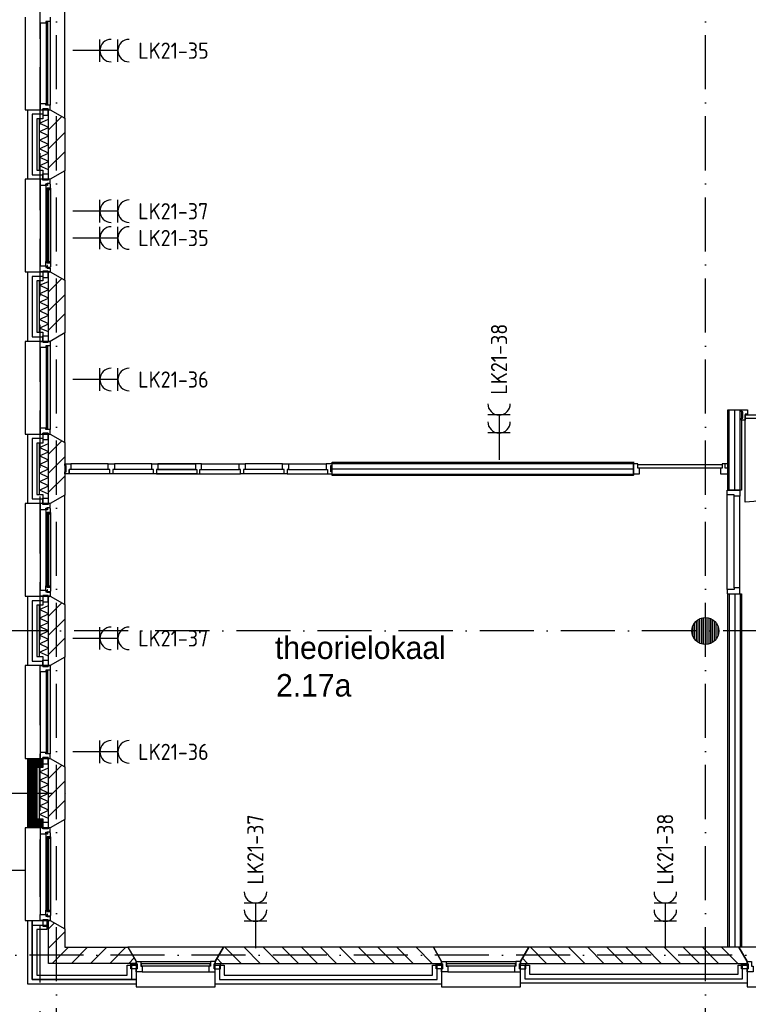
# Model space of a CAD drawing. Header units: millimetres. Extents: x 89505 to 241280, y 191 to 84291.
# Tile 19 of 45: x 173695 to 181781, y 8719 to 19648. Entities that reach past the tile are written whole.
import ezdxf
from ezdxf.enums import TextEntityAlignment as Align

# ---------------------------------------------------------------- set-up
doc = ezdxf.new("R2010")
doc.units = ezdxf.units.MM
doc.header["$LTSCALE"] = 100
doc.linetypes.add('DASHDOT', pattern=[9, 6, -1.5, 0, -1.5])
doc.linetypes.add('HIDDEN', pattern=[9.525, 6.35, -3.175])
doc.layers.get('0').update_dxf_attribs({"linetype": 'CONTINUOUS'})
for name, color, linetype in [('AL$7----_STRAMIEN', 1, 'DASHDOT'), ('AL21----_BUITENWAND', 4, 'CONTINUOUS'), ('AL21K---_ISOLATIE', 1, 'CONTINUOUS'), ('AL22----_BINNENWAND', 7, 'CONTINUOUS'), ('AL27----_DAKEN', 7, 'CONTINUOUS'), ('AL28----_KONSTRUKTIE', 3, 'CONTINUOUS'), ('AL31----_BUITENKOZ', 7, 'CONTINUOUS'), ('AL32----_BINNENKOZ', 7, 'CONTINUOUS'), ('ALL-----_REFLIJNEN', 8, 'CONTINUOUS'), ('ALXA3---_VOLZWART', 14, 'CONTINUOUS'), ('ALXAA---_GEWBETON', 12, 'CONTINUOUS'), ('ALXAB---_PREFABBETON', 1, 'CONTINUOUS'), ('BOUW', 8, 'CONTINUOUS'), ('EB62203-_ATTRIB', 2, 'CONTINUOUS'), ('EB63103-_ATTRIB', 2, 'CONTINUOUS'), ('EL62203-_KRACHT-WCD230', 3, 'CONTINUOUS'), ('EL63103-_LICHT-WCD230V', 3, 'CONTINUOUS'), ('LIJN070', 130, 'CONTINUOUS')]:
    doc.layers.add(name, color=color, linetype=linetype)
doc.styles.add('1_8', font='ISO', dxfattribs={"height": 1.8})
doc.styles.add('BURO-025', font='BUROFONT.shx', dxfattribs={"height": 250})
doc.styles.add('NORATT', font='isocp.shx')

# ---------------------------------------------------------------- blocks, each defined once
blk = doc.blocks.new('ES3W2A')
for p, q in [((1.25, 2), (-1.25, 2)), ((0, 2), (0, -3)), ((1.25, 0), (-1.25, 0))]:
    blk.add_line(p, q)
for centre in [(0, 3.25), (0, 1.25)]:
    blk.add_arc(centre, 1.25, 180, 0)
at = {"style": 'NORATT'}
for tag, flags, p in [('VERMOGEN', 9, (-2.5, 5)), ('GROEP', 8, (0, 5)), ('SCHAK', 8, (2.5, 5)), ('GELIJK', 9, (5, 5)), ('KAST', 9, (7, 5)), ('TAL', 8, (2.5, 5))]:
    blk.add_attdef(tag, text='', height=1.8, rotation=90, dxfattribs=dict(at, flags=flags)).set_placement(p, align=Align.MIDDLE_CENTER)
at = {"style": 'NORATT', "width": 0.7, "flags": 8}
blk.add_attdef('DOEL', text='', height=1.8, rotation=90, dxfattribs=at).set_placement((-2.5, 5), align=Align.MIDDLE_LEFT)
at = {"style": 'NORATT', "flags": 9}
blk.add_attdef('M_CODE', text='', height=1.8, dxfattribs=at).set_placement((0, 0), align=Align.MIDDLE_CENTER)

msp = doc.modelspace()

# ---------------------------------------------------------------- hatches: boundary and pattern name
at = {"layer": 'ALXAB---_PREFABBETON'}
h = msp.add_hatch(dxfattribs=at)
h.set_pattern_fill('PREFBET', color=8, style=0)
h.set_pattern_definition([(45, (174195.13, 10770.77), (-106.066, 106.066), [])])
h.paths.add_polyline_path([(174015, 11448), (174035, 11448), (174195, 11356), (174195, 10771), (174035, 10678), (174015, 10678)])

# ---------------------------------------------------------------- linework, layer by layer
at = {"color": 8, "linetype": 'Continuous'}
msp.add_lwpolyline([(182677, 15223, -0.408724), (181747, 14293), (181747, 15223)], format="xyb", dxfattribs=at)
at = {"layer": 'AL$7----_STRAMIEN', "color": 1}
for p, q in [((174105, 7175), (174105, 61763)), ((174105, 7175), (174105, 61763)), ((194205, 9263), (170205, 9263))]:
    msp.add_line(p, q, dxfattribs=at)
for points in [[(181305, 7175), (181305, 76516)], [(183901, 12863), (143805, 12863), (120711, 12863)]]:
    msp.add_lwpolyline(points, dxfattribs=at)
at = {"layer": 'AL$7----_STRAMIEN'}
msp.add_lwpolyline([(164457, 11063), (174358, 11063)], dxfattribs=at)
at = {"layer": 'AL21----_BUITENWAND', "color": 8}
for p, q in [((173785, 18648), (173954, 18648)), ((173785, 17878), (173785, 18648)), ((173954, 18648), (173954, 18548)), ((173885, 18548), (173885, 17978)), ((173954, 18548), (173885, 18548)), ((173885, 17978), (173954, 17978)), ((173954, 17978), (173954, 17878)), ((173954, 17878), (173785, 17878)), ((173785, 16848), (173954, 16848)), ((173785, 16078), (173785, 16848)), ((173954, 16848), (173954, 16748)), ((173885, 16748), (173885, 16178)), ((173954, 16748), (173885, 16748)), ((173885, 16178), (173954, 16178)), ((173954, 16178), (173954, 16078)), ((173954, 16078), (173785, 16078)), ((173785, 15048), (173954, 15048)), ((173785, 14278), (173785, 15048)), ((173954, 15048), (173954, 14948)), ((173885, 14948), (173885, 14378)), ((173954, 14948), (173885, 14948)), ((173885, 14378), (173954, 14378)), ((173954, 14378), (173954, 14278)), ((173954, 14278), (173785, 14278)), ((173785, 13248), (173954, 13248)), ((173785, 12478), (173785, 13248)), ((173954, 13248), (173954, 13148)), ((173885, 13148), (173885, 12578)), ((173954, 13148), (173885, 13148)), ((173885, 12578), (173954, 12578)), ((173954, 12578), (173954, 12478)), ((173954, 12478), (173785, 12478)), ((173785, 8943), (173785, 9648)), ((173785, 9648), (173995, 9648)), ((173995, 9648), (173995, 9548)), ((173885, 9548), (173885, 9043)), ((173995, 9548), (173885, 9548)), ((174888, 9153), (174988, 9153)), ((174888, 9043), (174888, 9153)), ((174988, 9153), (174988, 8943)), ((175863, 9153), (175963, 9153)), ((175863, 8943), (175863, 9153)), ((175963, 9153), (175963, 9043)), ((178278, 9153), (178378, 9153)), ((178278, 9043), (178278, 9153)), ((178378, 9153), (178378, 8943)), ((179253, 9153), (179353, 9153)), ((179253, 8953), (179253, 9153)), ((179353, 9153), (179353, 9053)), ((181668, 9153), (181768, 9153)), ((181668, 9053), (181668, 9153)), ((181768, 9153), (181768, 8953)), ((173885, 9043), (174888, 9043)), ((175963, 9043), (178278, 9043)), ((179353, 9053), (181668, 9053)), ((174988, 8943), (173785, 8943)), ((178378, 8943), (175863, 8943)), ((181768, 8953), (179253, 8953))]:
    msp.add_line(p, q, dxfattribs=at)
msp.add_lwpolyline([(173954, 11348), (173885, 11348), (173885, 10778), (173954, 10778), (173954, 10678), (173785, 10678), (173785, 11448), (173954, 11448)], close=True, dxfattribs=at)
at = {"layer": 'AL21K---_ISOLATIE', "color": 8, "linetype": 'Continuous'}
for p, q in [((173915, 17978), (173915, 18548)), ((173915, 18501), (174015, 18544)), ((174015, 18453), (173915, 18501)), ((174015, 17978), (174015, 18548)), ((173915, 18406), (174015, 18453)), ((174015, 18358), (173915, 18406)), ((173915, 18311), (174015, 18358)), ((174015, 18263), (173915, 18311)), ((173915, 18216), (174015, 18263)), ((174015, 18168), (173915, 18216)), ((173915, 18121), (174015, 18168)), ((174015, 18073), (173915, 18121)), ((173915, 18026), (174015, 18073)), ((174015, 17983), (173915, 18026)), ((173915, 16178), (173915, 16748)), ((173915, 16701), (174015, 16744)), ((174015, 16178), (174015, 16748)), ((174015, 16653), (173915, 16701)), ((173915, 16606), (174015, 16653)), ((174015, 16558), (173915, 16606)), ((173915, 16511), (174015, 16558)), ((174015, 16463), (173915, 16511)), ((173915, 16416), (174015, 16463)), ((174015, 16368), (173915, 16416)), ((173915, 16321), (174015, 16368)), ((174015, 16273), (173915, 16321)), ((173915, 16226), (174015, 16273)), ((174015, 16183), (173915, 16226)), ((173915, 14378), (173915, 14948)), ((173915, 14901), (174015, 14944)), ((174015, 14853), (173915, 14901)), ((174015, 14378), (174015, 14948)), ((173915, 14806), (174015, 14853)), ((174015, 14758), (173915, 14806)), ((173915, 14711), (174015, 14758)), ((174015, 14663), (173915, 14711)), ((173915, 14616), (174015, 14663)), ((174015, 14568), (173915, 14616)), ((173915, 14521), (174015, 14568)), ((174015, 14473), (173915, 14521)), ((173915, 14426), (174015, 14473)), ((174015, 14383), (173915, 14426)), ((173915, 12578), (173915, 13148)), ((173915, 13101), (174015, 13144)), ((174015, 12578), (174015, 13148)), ((174015, 13053), (173915, 13101)), ((173915, 13006), (174015, 13053)), ((174015, 12958), (173915, 13006)), ((173915, 12911), (174015, 12958)), ((174015, 12863), (173915, 12911)), ((173915, 12816), (174015, 12863)), ((174015, 12768), (173915, 12816)), ((173915, 12721), (174015, 12768)), ((174015, 12673), (173915, 12721)), ((173915, 12626), (174015, 12673)), ((174015, 12583), (173915, 12626))]:
    msp.add_line(p, q, dxfattribs=at)
for points in [[(173915, 10778), (173915, 11348)], [(174015, 10783), (173915, 10826), (174015, 10873), (173915, 10921), (174015, 10968), (173915, 11016), (174015, 11063), (173915, 11111), (174015, 11158), (173915, 11206), (174015, 11253), (173915, 11301), (174015, 11344)], [(174015, 10778), (174015, 11348)]]:
    msp.add_lwpolyline(points, dxfattribs=at)
at = {"layer": 'AL22----_BINNENWAND', "color": 8}
for p, q in [((181555, 15317), (181705, 15317)), ((181555, 14425), (181555, 15317)), ((181705, 15317), (181705, 14425)), ((177163, 14738), (180507, 14738)), ((177163, 14588), (177163, 14738)), ((180507, 14741), (180507, 14591)), ((180507, 14588), (177163, 14588)), ((181705, 14425), (181555, 14425)), ((181555, 13275), (181705, 13275)), ((181555, 9353), (181555, 13275)), ((181705, 13275), (181705, 9353)), ((181705, 9353), (181555, 9353))]:
    msp.add_line(p, q, dxfattribs=at)
at = {"layer": 'AL22----_BINNENWAND', "color": 8, "linetype": 'Continuous'}
for p, q in [((181570, 14425), (181570, 15317)), ((181690, 14425), (181690, 15317)), ((177163, 14723), (180507, 14723)), ((177163, 14603), (180507, 14603)), ((181570, 13275), (181570, 9353)), ((181690, 13275), (181690, 9353))]:
    msp.add_line(p, q, dxfattribs=at)
at = {"layer": 'AL27----_DAKEN', "color": 8}
msp.add_line((164457, 10209), (173755, 10209), dxfattribs=at)
at = {"layer": 'AL28----_KONSTRUKTIE', "color": 8}
for p, q in [((174015, 17878), (174015, 18648)), ((174015, 18648), (174035, 18648)), ((174035, 18648), (174195, 18556)), ((174195, 18556), (174195, 17971)), ((174195, 17971), (174035, 17878)), ((174035, 17878), (174015, 17878)), ((174015, 16078), (174015, 16848)), ((174015, 16848), (174035, 16848)), ((174035, 16848), (174195, 16756)), ((174195, 16756), (174195, 16171)), ((174035, 16078), (174015, 16078)), ((174195, 16171), (174035, 16078)), ((174015, 14278), (174015, 15048)), ((174015, 15048), (174035, 15048)), ((174035, 15048), (174195, 14956)), ((174195, 14956), (174195, 14371)), ((174195, 14371), (174035, 14278)), ((174035, 14278), (174015, 14278)), ((174015, 12478), (174015, 13248)), ((174015, 13248), (174035, 13248)), ((174035, 13248), (174195, 13156)), ((174195, 13156), (174195, 12571)), ((174195, 12571), (174035, 12478)), ((174035, 12478), (174015, 12478)), ((175956, 9353), (175863, 9193)), ((178286, 9353), (175956, 9353)), ((178378, 9193), (178286, 9353)), ((179346, 9353), (179253, 9193)), ((181675, 9353), (179346, 9353)), ((181768, 9193), (181675, 9353)), ((175863, 9193), (175863, 9173)), ((178378, 9173), (178378, 9193)), ((179253, 9193), (179253, 9173)), ((181768, 9173), (181768, 9193)), ((175863, 9173), (178378, 9173)), ((179253, 9173), (181768, 9173))]:
    msp.add_line(p, q, dxfattribs=at)
at = {"layer": 'AL28----_KONSTRUKTIE', "color": 8, "linetype": 'Continuous'}
for p, q in [((174015, 9173), (174015, 9648)), ((174015, 9648), (174035, 9648)), ((174035, 9648), (174195, 9556)), ((174195, 9556), (174195, 9353)), ((174195, 9353), (174896, 9353)), ((174896, 9353), (174988, 9193)), ((174988, 9193), (174988, 9173)), ((174988, 9173), (174015, 9173))]:
    msp.add_line(p, q, dxfattribs=at)
at = {"layer": 'AL28----_KONSTRUKTIE', "color": 8}
msp.add_lwpolyline([(174015, 11448), (174035, 11448), (174195, 11356), (174195, 10771), (174035, 10678), (174015, 10678)], close=True, dxfattribs=at)
msp.add_circle((181305, 12863), 150, dxfattribs=at)
at = {"layer": 'AL31----_BUITENKOZ', "color": 8}
for p, q in [((173755, 19678), (173755, 18648)), ((174195, 18556), (174195, 19771)), ((173921, 19611), (173921, 18715)), ((174035, 19628), (174035, 18698)), ((173755, 18648), (174035, 18648)), ((173954, 18658), (173954, 18587)), ((174010, 18658), (173954, 18658)), ((173954, 18587), (174010, 18587)), ((174010, 18587), (174010, 18658)), ((174035, 18648), (174195, 18556)), ((173954, 17939), (174010, 17939)), ((173954, 17868), (173954, 17939)), ((174010, 17939), (174010, 17868)), ((174195, 17971), (174035, 17878)), ((174195, 16756), (174195, 17971)), ((173755, 17878), (173755, 16848)), ((174035, 17878), (173755, 17878)), ((173921, 17878), (173921, 17811)), ((173954, 17878), (173921, 17878)), ((173954, 17868), (173954, 17878)), ((174010, 17868), (173954, 17868)), ((174010, 17868), (173954, 17868)), ((173984, 17828), (173999, 17828)), ((173984, 17811), (173984, 17828)), ((173984, 17817), (173984, 17811)), ((173999, 17817), (173984, 17817)), ((173999, 17834), (174035, 17834)), ((173999, 17828), (173999, 17834)), ((173999, 17809), (173999, 17817)), ((174004, 17831), (174004, 17809)), ((174034, 17831), (174004, 17831)), ((174010, 17878), (174010, 17868)), ((174035, 17878), (174010, 17878)), ((174034, 17824), (174034, 17831)), ((174038, 17822), (174034, 17824)), ((174035, 17834), (174035, 17878)), ((174038, 17779), (174038, 17822)), ((173921, 17811), (173984, 17811)), ((173921, 17811), (173921, 16915)), ((173984, 17811), (173984, 17764)), ((173984, 17764), (173997, 17762)), ((173984, 17764), (173984, 16963)), ((173997, 17779), (174038, 17779)), ((173997, 17762), (173997, 17779)), ((174004, 17809), (173999, 17809)), ((174022, 17779), (174022, 17762)), ((174036, 17779), (174022, 17779)), ((174022, 17762), (174036, 17762)), ((174036, 17762), (174036, 17779)), ((174038, 17779), (174038, 16948)), ((173984, 16963), (173997, 16965)), ((173984, 16915), (173984, 16963)), ((173997, 16965), (173997, 16948)), ((173997, 16948), (174038, 16948)), ((174022, 16965), (174036, 16965)), ((174022, 16948), (174022, 16965)), ((174036, 16948), (174022, 16948)), ((174036, 16965), (174036, 16948)), ((174038, 16948), (174038, 16905)), ((173755, 16848), (174035, 16848)), ((173921, 16915), (173984, 16915)), ((173921, 16848), (173921, 16915)), ((173954, 16848), (173921, 16848)), ((173954, 16858), (173954, 16848)), ((174010, 16858), (173954, 16858)), ((173954, 16858), (173954, 16787)), ((174010, 16858), (173954, 16858)), ((173984, 16910), (173984, 16915)), ((173984, 16915), (173984, 16898)), ((173999, 16910), (173984, 16910)), ((173984, 16898), (173999, 16898)), ((173999, 16918), (173999, 16910)), ((174004, 16918), (173999, 16918)), ((173999, 16898), (173999, 16892)), ((173999, 16892), (174035, 16892)), ((174004, 16896), (174004, 16918)), ((174034, 16896), (174004, 16896)), ((174010, 16848), (174010, 16858)), ((174010, 16787), (174010, 16858)), ((174035, 16848), (174010, 16848)), ((174038, 16905), (174034, 16903)), ((174034, 16903), (174034, 16896)), ((174035, 16892), (174035, 16848)), ((174035, 16848), (174195, 16756)), ((173954, 16787), (174010, 16787)), ((173755, 16078), (173755, 15048)), ((174035, 16078), (173755, 16078)), ((173954, 16139), (174010, 16139)), ((173954, 16068), (173954, 16139)), ((174010, 16068), (173954, 16068)), ((174010, 16139), (174010, 16068)), ((174195, 16171), (174035, 16078)), ((174195, 14956), (174195, 16171)), ((173921, 16011), (173921, 15115)), ((174035, 16028), (174035, 15098)), ((173755, 15048), (174035, 15048)), ((173954, 15058), (173954, 14987)), ((174010, 15058), (173954, 15058)), ((173954, 14987), (174010, 14987)), ((174010, 14987), (174010, 15058)), ((174035, 15048), (174195, 14956)), ((173954, 14339), (174010, 14339)), ((173954, 14268), (173954, 14339)), ((174010, 14339), (174010, 14268)), ((174195, 14371), (174035, 14278)), ((174195, 13156), (174195, 14371)), ((173755, 14278), (173755, 13248)), ((174035, 14278), (173755, 14278)), ((173921, 14278), (173921, 14211)), ((173954, 14278), (173921, 14278)), ((173921, 14211), (173921, 13315)), ((173921, 14211), (173984, 14211)), ((173954, 14268), (173954, 14278)), ((174010, 14268), (173954, 14268)), ((174010, 14268), (173954, 14268)), ((173984, 14228), (173999, 14228)), ((173984, 14211), (173984, 14228)), ((173984, 14217), (173984, 14211)), ((173999, 14217), (173984, 14217)), ((173984, 14211), (173984, 14164)), ((173999, 14234), (174035, 14234)), ((173999, 14228), (173999, 14234)), ((173999, 14209), (173999, 14217)), ((174004, 14209), (173999, 14209)), ((174004, 14231), (174004, 14209)), ((174034, 14231), (174004, 14231)), ((174010, 14278), (174010, 14268)), ((174035, 14278), (174010, 14278)), ((174034, 14224), (174034, 14231)), ((174038, 14222), (174034, 14224)), ((174035, 14234), (174035, 14278)), ((174038, 14179), (174038, 14222)), ((173984, 14164), (173984, 13363)), ((173984, 14164), (173997, 14162)), ((173997, 14179), (174038, 14179)), ((173997, 14162), (173997, 14179)), ((174022, 14179), (174022, 14162)), ((174036, 14179), (174022, 14179)), ((174022, 14162), (174036, 14162)), ((174036, 14162), (174036, 14179)), ((174038, 14179), (174038, 13348)), ((173984, 13363), (173997, 13365)), ((173984, 13315), (173984, 13363)), ((173997, 13365), (173997, 13348)), ((173997, 13348), (174038, 13348)), ((174022, 13365), (174036, 13365)), ((174022, 13348), (174022, 13365)), ((174036, 13348), (174022, 13348)), ((174036, 13365), (174036, 13348)), ((174038, 13348), (174038, 13305)), ((173755, 13248), (174035, 13248)), ((173921, 13315), (173984, 13315)), ((173921, 13248), (173921, 13315)), ((173954, 13248), (173921, 13248)), ((173954, 13258), (173954, 13248)), ((174010, 13258), (173954, 13258)), ((173954, 13258), (173954, 13187)), ((174010, 13258), (173954, 13258)), ((173984, 13310), (173984, 13315)), ((173984, 13315), (173984, 13298)), ((173999, 13310), (173984, 13310)), ((173984, 13298), (173999, 13298)), ((173999, 13318), (173999, 13310)), ((174004, 13318), (173999, 13318)), ((173999, 13298), (173999, 13292)), ((173999, 13292), (174035, 13292)), ((174004, 13296), (174004, 13318)), ((174034, 13296), (174004, 13296)), ((174010, 13248), (174010, 13258)), ((174010, 13187), (174010, 13258)), ((174035, 13248), (174010, 13248)), ((174038, 13305), (174034, 13303)), ((174034, 13303), (174034, 13296)), ((174035, 13292), (174035, 13248)), ((174035, 13248), (174195, 13156)), ((173954, 13187), (174010, 13187))]:
    msp.add_line(p, q, dxfattribs=at)
at = {"layer": 'AL31----_BUITENKOZ', "color": 8, "linetype": 'Continuous'}
for p, q in [((173921, 19611), (173921, 19678)), ((174035, 19678), (174035, 19628)), ((173921, 19611), (173921, 19611)), ((173921, 19611), (173921, 19611)), ((173921, 19611), (173921, 19611)), ((173921, 19611), (173921, 19611)), ((173984, 19611), (173921, 19611)), ((173984, 19628), (173984, 19611)), ((174035, 19628), (173984, 19628)), ((173988, 19623), (173988, 18703)), ((174009, 19623), (173988, 19623)), ((174009, 18703), (174009, 19623)), ((174035, 19628), (174035, 19628)), ((173921, 18715), (173921, 18648)), ((173921, 18715), (173921, 18715)), ((173921, 18715), (173921, 18715)), ((173921, 18715), (173921, 18715)), ((173921, 18715), (173921, 18715)), ((173984, 18715), (173921, 18715)), ((173984, 18698), (173984, 18715)), ((174035, 18698), (173984, 18698)), ((173988, 18703), (174009, 18703)), ((174035, 18648), (174035, 18698)), ((174035, 18698), (174035, 18698)), ((173921, 18648), (173954, 18648)), ((173954, 18658), (174010, 18658)), ((173954, 18648), (173954, 18658)), ((174010, 18658), (174010, 18648)), ((174010, 18648), (174035, 18648)), ((174010, 18648), (174010, 18648)), ((173999, 17777), (173999, 16950)), ((174020, 17777), (173999, 17777)), ((174020, 16950), (174020, 17777)), ((173999, 16950), (174020, 16950)), ((173921, 16078), (173954, 16078)), ((173921, 16011), (173921, 16078)), ((173954, 16078), (173954, 16068)), ((173954, 16068), (174010, 16068)), ((174010, 16078), (174035, 16078)), ((174010, 16078), (174010, 16078)), ((174010, 16068), (174010, 16078)), ((174035, 16078), (174035, 16028)), ((173921, 16011), (173921, 16011)), ((173921, 16011), (173921, 16011)), ((173921, 16011), (173921, 16011)), ((173921, 16011), (173921, 16011)), ((173984, 16011), (173921, 16011)), ((173984, 16028), (173984, 16011)), ((174035, 16028), (173984, 16028)), ((173988, 16023), (173988, 15103)), ((174009, 16023), (173988, 16023)), ((174009, 15103), (174009, 16023)), ((174035, 16028), (174035, 16028)), ((173921, 15115), (173921, 15048)), ((173921, 15115), (173921, 15115)), ((173921, 15115), (173921, 15115)), ((173921, 15115), (173921, 15115)), ((173921, 15115), (173921, 15115)), ((173984, 15115), (173921, 15115)), ((173984, 15098), (173984, 15115)), ((174035, 15098), (173984, 15098)), ((173988, 15103), (174009, 15103)), ((174035, 15048), (174035, 15098)), ((174035, 15098), (174035, 15098)), ((173921, 15048), (173954, 15048)), ((173954, 15058), (174010, 15058)), ((173954, 15048), (173954, 15058)), ((174010, 15058), (174010, 15048)), ((174010, 15048), (174035, 15048)), ((174010, 15048), (174010, 15048)), ((173999, 14177), (173999, 13350)), ((174020, 14177), (173999, 14177)), ((174020, 13350), (174020, 14177)), ((173999, 13350), (174020, 13350))]:
    msp.add_line(p, q, dxfattribs=at)
at = {"layer": 'AL31----_BUITENKOZ', "color": 8}
for points in [[(174035, 11448), (174195, 11356), (174195, 12571), (174035, 12478), (173755, 12478), (173755, 11448)], [(174010, 12468), (173954, 12468), (173954, 12539), (174010, 12539)], [(174010, 11458), (173954, 11458), (173954, 11387), (174010, 11387)], [(174035, 9648), (174195, 9556), (174195, 10771), (174035, 10678), (173755, 10678), (173755, 9648)], [(174010, 10668), (173954, 10668), (173954, 10739), (174010, 10739)], [(174035, 10678), (174010, 10678), (174010, 10668), (173954, 10668), (173954, 10678), (173921, 10678), (173921, 10611), (173984, 10611), (173984, 10628), (173999, 10628), (173999, 10634), (174035, 10634)], [(174038, 10622), (174034, 10624), (174034, 10631), (174004, 10631), (174004, 10609), (173999, 10609), (173999, 10617), (173984, 10617), (173984, 10611), (173984, 10564), (173997, 10562), (173997, 10579), (174038, 10579)], [(174036, 10579), (174022, 10579), (174022, 10562), (174036, 10562)], [(174038, 9705), (174034, 9703), (174034, 9696), (174004, 9696), (174004, 9718), (173999, 9718), (173999, 9710), (173984, 9710), (173984, 9715), (173984, 9763), (173997, 9765), (173997, 9748), (174038, 9748)], [(174036, 9748), (174022, 9748), (174022, 9765), (174036, 9765)], [(174035, 9648), (174010, 9648), (174010, 9658), (173954, 9658), (173954, 9648), (173921, 9648), (173921, 9715), (173984, 9715), (173984, 9698), (173999, 9698), (173999, 9692), (174035, 9692)], [(174010, 9658), (173954, 9658), (173954, 9587), (174010, 9587)], [(175863, 9193), (175956, 9353), (174896, 9353), (174988, 9193), (174988, 8913), (175863, 8913)], [(179253, 9193), (179346, 9353), (178286, 9353), (178378, 9193), (178378, 8913), (179253, 8913)], [(182643, 9193), (182735, 9353), (181675, 9353), (181768, 9193), (181768, 8913), (182643, 8913)], [(174998, 9168), (174998, 9112), (174927, 9112), (174927, 9168)], [(175853, 9168), (175853, 9112), (175924, 9112), (175924, 9168)], [(178388, 9168), (178388, 9112), (178317, 9112), (178317, 9168)], [(179243, 9168), (179243, 9112), (179314, 9112), (179314, 9168)], [(181778, 9168), (181778, 9112), (181707, 9112), (181707, 9168)]]:
    msp.add_lwpolyline(points, close=True, dxfattribs=at)
at = {"layer": 'AL31----_BUITENKOZ', "color": 8, "linetype": 'Continuous'}
for points in [[(174035, 12428), (174035, 12428), (173984, 12428), (173984, 12411), (173921, 12411), (173921, 12411), (173921, 12411), (173921, 12411), (173921, 12411), (173921, 12478), (173954, 12478), (173954, 12468), (174010, 12468), (174010, 12478), (174010, 12478), (174035, 12478)], [(174009, 12423), (173988, 12423), (173988, 11503), (174009, 11503)], [(174035, 11498), (174035, 11498), (173984, 11498), (173984, 11515), (173921, 11515), (173921, 11515), (173921, 11515), (173921, 11515), (173921, 11515), (173921, 11448), (173954, 11448), (173954, 11458), (174010, 11458), (174010, 11448), (174010, 11448), (174035, 11448)], [(174020, 10577), (173999, 10577), (173999, 9750), (174020, 9750)], [(175038, 9193), (175038, 9193), (175038, 9142), (175055, 9142), (175055, 9079), (175055, 9079), (175055, 9079), (175055, 9079), (175055, 9079), (174988, 9079), (174988, 9112), (174998, 9112), (174998, 9168), (174988, 9168), (174988, 9168), (174988, 9193)], [(175813, 9193), (175813, 9193), (175813, 9142), (175796, 9142), (175796, 9079), (175796, 9079), (175796, 9079), (175796, 9079), (175796, 9079), (175863, 9079), (175863, 9112), (175853, 9112), (175853, 9168), (175863, 9168), (175863, 9168), (175863, 9193)], [(178428, 9193), (178428, 9193), (178428, 9142), (178445, 9142), (178445, 9079), (178445, 9079), (178445, 9079), (178445, 9079), (178445, 9079), (178378, 9079), (178378, 9112), (178388, 9112), (178388, 9168), (178378, 9168), (178378, 9168), (178378, 9193)], [(179203, 9193), (179203, 9193), (179203, 9142), (179186, 9142), (179186, 9079), (179186, 9079), (179186, 9079), (179186, 9079), (179186, 9079), (179253, 9079), (179253, 9112), (179243, 9112), (179243, 9168), (179253, 9168), (179253, 9168), (179253, 9193)], [(181818, 9193), (181818, 9193), (181818, 9142), (181835, 9142), (181835, 9079), (181835, 9079), (181835, 9079), (181835, 9079), (181835, 9079), (181768, 9079), (181768, 9112), (181778, 9112), (181778, 9168), (181768, 9168), (181768, 9168), (181768, 9193)], [(175043, 9167), (175043, 9146), (175808, 9146), (175808, 9167)], [(178433, 9167), (178433, 9146), (179198, 9146), (179198, 9167)]]:
    msp.add_lwpolyline(points, close=True, dxfattribs=at)
at = {"layer": 'AL31----_BUITENKOZ', "color": 8}
for points in [[(173921, 12411), (173921, 11515)], [(174035, 12428), (174035, 11498)], [(173921, 10611), (173921, 9715)], [(173984, 10564), (173984, 9763)], [(174038, 10579), (174038, 9748)], [(175038, 9193), (175813, 9193)], [(178428, 9193), (179203, 9193)], [(175055, 9079), (175796, 9079)], [(178445, 9079), (179186, 9079)]]:
    msp.add_lwpolyline(points, dxfattribs=at)
at = {"layer": 'AL32----_BINNENKOZ', "color": 8}
for p, q in [((181705, 15317), (181772, 15317)), ((181705, 15294), (181705, 15317)), ((181772, 15317), (181772, 15270)), ((181722, 15294), (181705, 15294)), ((181705, 15227), (181722, 15227)), ((181705, 15203), (181705, 15227)), ((181745, 15203), (181705, 15203)), ((181722, 15227), (181722, 15294)), ((181745, 15270), (181745, 15203)), ((181772, 15270), (181745, 15270)), ((181747, 15264), (182677, 15264)), ((181747, 15223), (181747, 15264)), ((182677, 15223), (181747, 15223)), ((174195, 14720), (174262, 14720)), ((174195, 14698), (174195, 14720)), ((174211, 14698), (174195, 14698)), ((174211, 14631), (174211, 14698)), ((174245, 14657), (174245, 14606)), ((174262, 14657), (174245, 14657)), ((174245, 14606), (174245, 14657)), ((174262, 14720), (174262, 14657)), ((174679, 14720), (174262, 14720)), ((174679, 14657), (174262, 14657)), ((174679, 14720), (174746, 14720)), ((174679, 14657), (174679, 14720)), ((174696, 14657), (174679, 14657)), ((174696, 14606), (174696, 14657)), ((174729, 14657), (174729, 14606)), ((174746, 14657), (174729, 14657)), ((175163, 14720), (174746, 14720)), ((175163, 14720), (174746, 14720)), ((174746, 14720), (174746, 14657)), ((175163, 14657), (174746, 14657)), ((175163, 14720), (175230, 14720)), ((175163, 14657), (175163, 14720)), ((175180, 14657), (175163, 14657)), ((175180, 14606), (175180, 14657)), ((175213, 14657), (175213, 14606)), ((175230, 14657), (175213, 14657)), ((175646, 14720), (175230, 14720)), ((175230, 14720), (175646, 14720)), ((175646, 14720), (175230, 14720)), ((175230, 14720), (175646, 14720)), ((175230, 14720), (175230, 14657)), ((175646, 14657), (175230, 14657)), ((175230, 14657), (175646, 14657)), ((175646, 14720), (175646, 14657)), ((175713, 14720), (175646, 14720)), ((175646, 14657), (175663, 14657)), ((175663, 14657), (175663, 14606)), ((175696, 14657), (175713, 14657)), ((175696, 14606), (175696, 14657)), ((175713, 14720), (176130, 14720)), ((175713, 14657), (175713, 14720)), ((175713, 14720), (176130, 14720)), ((175713, 14657), (176130, 14657)), ((176130, 14720), (176197, 14720)), ((176130, 14657), (176130, 14720)), ((176147, 14657), (176130, 14657)), ((176147, 14606), (176147, 14657)), ((176180, 14657), (176180, 14606)), ((176197, 14657), (176180, 14657)), ((176613, 14720), (176197, 14720)), ((176197, 14720), (176197, 14657)), ((176613, 14720), (176197, 14720)), ((176613, 14657), (176197, 14657)), ((176613, 14720), (176680, 14720)), ((176613, 14657), (176613, 14720)), ((176630, 14657), (176613, 14657)), ((176630, 14606), (176630, 14657)), ((176663, 14657), (176663, 14606)), ((176680, 14657), (176663, 14657)), ((176680, 14720), (176680, 14657)), ((176680, 14720), (177096, 14720)), ((176680, 14720), (177096, 14720)), ((176680, 14657), (177096, 14657)), ((177096, 14720), (177096, 14657)), ((177163, 14720), (177096, 14720)), ((177096, 14657), (177113, 14657)), ((177113, 14657), (177113, 14606)), ((177147, 14698), (177163, 14698)), ((177147, 14631), (177147, 14698)), ((177163, 14698), (177163, 14720)), ((180507, 14588), (180507, 14738)), ((180557, 14720), (180507, 14720)), ((180557, 14669), (180557, 14720)), ((181491, 14709), (180557, 14709)), ((180574, 14669), (180557, 14669)), ((181491, 14669), (180557, 14669)), ((180574, 14606), (180574, 14669)), ((181474, 14669), (181474, 14606)), ((181491, 14669), (181474, 14669)), ((181524, 14720), (181491, 14720)), ((181491, 14720), (181491, 14669)), ((181555, 14720), (181491, 14720)), ((181524, 14669), (181524, 14720)), ((181555, 14669), (181524, 14669)), ((181555, 14606), (181555, 14720)), ((174195, 14631), (174211, 14631)), ((174195, 14606), (174195, 14631)), ((174245, 14606), (174195, 14606)), ((174696, 14606), (174245, 14606)), ((174729, 14606), (174696, 14606)), ((175180, 14606), (174729, 14606)), ((175213, 14606), (175180, 14606)), ((175663, 14606), (175213, 14606)), ((175213, 14606), (175663, 14606)), ((175663, 14606), (175696, 14606)), ((175696, 14606), (176147, 14606)), ((176180, 14606), (176147, 14606)), ((176630, 14606), (176180, 14606)), ((176663, 14606), (176630, 14606)), ((176663, 14606), (177113, 14606)), ((177113, 14606), (177163, 14606)), ((177163, 14631), (177147, 14631)), ((177163, 14606), (177163, 14631)), ((180507, 14606), (180574, 14606)), ((181474, 14606), (181555, 14606)), ((181548, 14425), (181687, 14425)), ((181548, 14375), (181548, 14425)), ((181624, 14375), (181548, 14375)), ((181548, 13325), (181548, 14375)), ((181624, 14358), (181624, 14375)), ((181687, 14358), (181624, 14358)), ((181624, 13342), (181624, 14358)), ((181687, 14425), (181687, 14358)), ((181687, 13342), (181687, 14358)), ((181624, 13342), (181624, 13325)), ((181687, 13342), (181624, 13342)), ((181687, 13275), (181687, 13342)), ((181624, 13325), (181548, 13325)), ((181548, 13325), (181548, 13275)), ((181548, 13275), (181687, 13275))]:
    msp.add_line(p, q, dxfattribs=at)
at = {"layer": 'ALL-----_REFLIJNEN', "color": 8, "linetype": 'Continuous'}
for p, q in [((173835, 18598), (173835, 17928)), ((173954, 18598), (173835, 18598)), ((173835, 17928), (173954, 17928)), ((173835, 16798), (173835, 16128)), ((173954, 16798), (173835, 16798)), ((173835, 16128), (173954, 16128)), ((181630, 14425), (181630, 15317)), ((173835, 14998), (173835, 14328)), ((173954, 14998), (173835, 14998)), ((177163, 14663), (180507, 14663)), ((173835, 14328), (173954, 14328)), ((181630, 13275), (181630, 9353)), ((173835, 13198), (173835, 12528)), ((173954, 13198), (173835, 13198)), ((173835, 12528), (173954, 12528)), ((173835, 8993), (173835, 9648)), ((173835, 9648), (173835, 8993)), ((174988, 8993), (173835, 8993)), ((173835, 8993), (174988, 8993))]:
    msp.add_line(p, q, dxfattribs=at)
msp.add_lwpolyline([(173954, 11398), (173835, 11398), (173835, 10728), (173954, 10728)], dxfattribs=at)
at = {"layer": 'ALXA3---_VOLZWART', "color": 8}
for p, q in [((173835, 18598), (173835, 17928)), ((173954, 18598), (173835, 18598)), ((173835, 17928), (173954, 17928)), ((173835, 16798), (173835, 16128)), ((173954, 16798), (173835, 16798)), ((173835, 16128), (173954, 16128)), ((173835, 14998), (173835, 14328)), ((173954, 14998), (173835, 14998)), ((173835, 14328), (173954, 14328)), ((173835, 13198), (173835, 12528)), ((173954, 13198), (173835, 13198)), ((173835, 12528), (173954, 12528)), ((173835, 8993), (173835, 9598)), ((173835, 9598), (173995, 9598)), ((174938, 9153), (174938, 8993)), ((175913, 9153), (175913, 8993)), ((178328, 8993), (178328, 9153)), ((179303, 9153), (179303, 9003)), ((181718, 9003), (181718, 9153)), ((174938, 8993), (173835, 8993)), ((175913, 8993), (178328, 8993)), ((179303, 9003), (181718, 9003))]:
    msp.add_line(p, q, dxfattribs=at)
at = {"layer": 'ALXA3---_VOLZWART', "color": 8, "const_width": 100}
msp.add_lwpolyline([(173954, 11398), (173835, 11398), (173835, 10728), (173954, 10728)], dxfattribs=at)
at = {"layer": 'ALXAA---_GEWBETON', "color": 8}
for p, q in [((181265, 12719), (181265, 13008)), ((181285, 12715), (181285, 13012)), ((181305, 12713), (181305, 13013)), ((181325, 12715), (181325, 13012)), ((181345, 12719), (181345, 13008)), ((181165, 12810), (181165, 12917)), ((181185, 12773), (181185, 12953)), ((181205, 12752), (181205, 12975)), ((181225, 12737), (181225, 12990)), ((181245, 12726), (181245, 13001)), ((181365, 12726), (181365, 13001)), ((181385, 12737), (181385, 12990)), ((181405, 12752), (181405, 12975)), ((181425, 12773), (181425, 12953)), ((181445, 12810), (181445, 12917))]:
    msp.add_line(p, q, dxfattribs=at)
at = {"layer": 'ALXAB---_PREFABBETON', "color": 8}
for p, q in [((174015, 18639), (174024, 18648)), ((174015, 18427), (174163, 18575)), ((174015, 18215), (174195, 18395)), ((174015, 18003), (174195, 18183)), ((174015, 16839), (174024, 16848)), ((174015, 16627), (174163, 16775)), ((174015, 16415), (174195, 16595)), ((174015, 16203), (174195, 16383)), ((174015, 15039), (174024, 15048)), ((174015, 14827), (174163, 14975)), ((174015, 14615), (174195, 14795)), ((174015, 14403), (174195, 14583)), ((174015, 13239), (174024, 13248)), ((174015, 13027), (174163, 13175)), ((174015, 12815), (174195, 12995)), ((174015, 12603), (174195, 12783)), ((174081, 9622), (174015, 9556)), ((174195, 9523), (174015, 9343)), ((174237, 9353), (174057, 9173)), ((174449, 9353), (174269, 9173)), ((174661, 9353), (174481, 9173)), ((174874, 9353), (174694, 9173)), ((175973, 9353), (176153, 9173)), ((176185, 9353), (176365, 9173)), ((176397, 9353), (176577, 9173)), ((176609, 9353), (176789, 9173)), ((176821, 9353), (177001, 9173)), ((177033, 9353), (177213, 9173)), ((177245, 9353), (177425, 9173)), ((177457, 9353), (177637, 9173)), ((177670, 9353), (177850, 9173)), ((177882, 9353), (178062, 9173)), ((178094, 9353), (178274, 9173)), ((179363, 9353), (179543, 9173)), ((179575, 9353), (179755, 9173)), ((179787, 9353), (179967, 9173)), ((179999, 9353), (180179, 9173)), ((180211, 9353), (180391, 9173)), ((180423, 9353), (180603, 9173)), ((180635, 9353), (180815, 9173)), ((180847, 9353), (181027, 9173)), ((181060, 9353), (181240, 9173)), ((181272, 9353), (181452, 9173)), ((181484, 9353), (181664, 9173)), ((174965, 9233), (174906, 9173)), ((175884, 9230), (175940, 9173)), ((179274, 9230), (179330, 9173))]:
    msp.add_line(p, q, dxfattribs=at)
at = {"layer": 'LIJN070', "linetype": 'HIDDEN'}
msp.add_line((173920, 78175), (173920, 5064), dxfattribs=at)

# ---------------------------------------------------------------- block references
at = {"layer": 'EL62203-_KRACHT-WCD230'}
ref = msp.add_blockref('ES3W2A', (176313, 9641, 1050), dxfattribs=dict(at, xscale=100, yscale=100, zscale=100))
ref.add_attrib('GROEP', 'LK21-37', dxfattribs={"layer": 'EB62203-_ATTRIB', "color": 1, "height": 180, "rotation": 90, "style": '1_8', "flags": 8}).set_placement((176311, 10048, 1050), align=Align.MIDDLE_LEFT)
ref = msp.add_blockref('ES3W2A', (180860, 9641, 1050), dxfattribs=dict(at, xscale=100, yscale=100, zscale=100))
ref.add_attrib('GROEP', 'LK21-38', dxfattribs={"layer": 'EB62203-_ATTRIB', "color": 1, "height": 180, "rotation": 90, "style": '1_8', "flags": 8}).set_placement((180858, 10048, 1050), align=Align.MIDDLE_LEFT)
at = {"layer": 'EL63103-_LICHT-WCD230V'}
ref = msp.add_blockref('ES3W2A', (174585, 19305, 1050), dxfattribs=dict(at, xscale=100, yscale=100, zscale=100, rotation=270))
ref.add_attrib('GROEP', 'LK21-35', dxfattribs={"layer": 'EB63103-_ATTRIB', "color": 1, "height": 180, "style": '1_8', "flags": 8}).set_placement((175010, 19305, 1050), align=Align.MIDDLE_LEFT)
ref = msp.add_blockref('ES3W2A', (174585, 17522, 1050), dxfattribs=dict(at, xscale=100, yscale=100, zscale=100, rotation=270))
ref.add_attrib('GROEP', 'LK21-37', dxfattribs={"layer": 'EB63103-_ATTRIB', "color": 1, "height": 180, "style": '1_8', "flags": 8}).set_placement((175010, 17522, 1050), align=Align.MIDDLE_LEFT)
ref = msp.add_blockref('ES3W2A', (174585, 17225, 1050), dxfattribs=dict(at, xscale=100, yscale=100, zscale=100, rotation=270))
ref.add_attrib('GROEP', 'LK21-35', dxfattribs={"layer": 'EB63103-_ATTRIB', "color": 1, "height": 180, "style": '1_8', "flags": 8}).set_placement((175010, 17225, 1050), align=Align.MIDDLE_LEFT)
ref = msp.add_blockref('ES3W2A', (179015, 15061, 1050), dxfattribs=dict(at, xscale=100, yscale=100, zscale=100))
ref.add_attrib('GROEP', 'LK21-38', dxfattribs={"layer": 'EB63103-_ATTRIB', "color": 1, "height": 180, "rotation": 90, "style": '1_8', "flags": 8}).set_placement((179015, 15486, 1050), align=Align.MIDDLE_LEFT)
ref = msp.add_blockref('ES3W2A', (174585, 15654, 1050), dxfattribs=dict(at, xscale=100, yscale=100, zscale=100, rotation=270))
ref.add_attrib('GROEP', 'LK21-36', dxfattribs={"layer": 'EB63103-_ATTRIB', "color": 1, "height": 180, "style": '1_8', "flags": 8}).set_placement((175010, 15654, 1050), align=Align.MIDDLE_LEFT)
ref = msp.add_blockref('ES3W2A', (174585, 12781, 1050), dxfattribs=dict(at, xscale=100, yscale=100, zscale=100, rotation=270))
ref.add_attrib('GROEP', 'LK21-37', dxfattribs={"layer": 'EB63103-_ATTRIB', "color": 1, "height": 180, "style": '1_8', "flags": 8}).set_placement((175010, 12781, 1050), align=Align.MIDDLE_LEFT)
ref = msp.add_blockref('ES3W2A', (174585, 11521, 1050), dxfattribs=dict(at, xscale=100, yscale=100, zscale=100, rotation=270))
ref.add_attrib('GROEP', 'LK21-36', dxfattribs={"layer": 'EB63103-_ATTRIB', "color": 1, "height": 180, "style": '1_8', "flags": 8}).set_placement((175010, 11521, 1050), align=Align.MIDDLE_LEFT)

# ---------------------------------------------------------------- texts
at = {"layer": 'BOUW', "style": 'BURO-025'}
for s, p in [('theorielokaal', (176528, 12552)), ('2.17a', (176540, 12135))]:
    msp.add_text(s, height=250, dxfattribs=at).set_placement(p)

doc.saveas('drawing.dxf')
